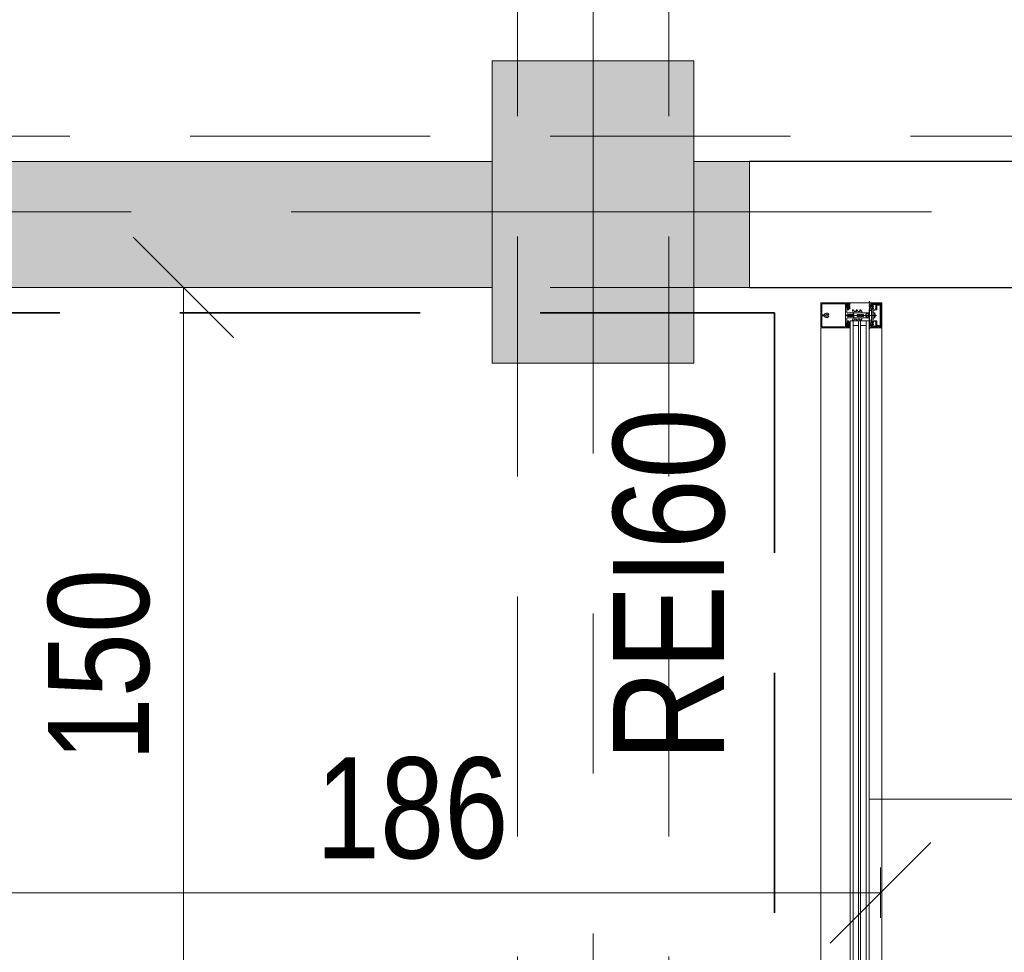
# Model space of a CAD drawing. Header units: centimetres. Extents: x -1434 to 23895, y -8842 to 3590.
# Tile 41 of 75: x 1069 to 1264, y 1701 to 1886. Entities that reach past the tile are written whole.
import ezdxf

# ---------------------------------------------------------------- set-up
doc = ezdxf.new("R2010")
doc.units = ezdxf.units.CM
for name, pattern in [('Hidden', [71.4375, 47.625, -23.8125]), ('Oś', [222.25, 127, -31.75, 31.75, -31.75]), ('Ukryte', [71.438, 47.625, -23.813])]:
    doc.linetypes.add(name, pattern=pattern)
for name, color, linetype, lineweight in [('A-ANNO-DIMS', 211, 'Continuous', 13), ('A-ANNO-DIMS-100', 211, 'Continuous', 13), ('A-DETL', 90, 'Continuous', 9), ('A-DETL-GENF', 92, 'Continuous', 13), ('A-DETL-HDLN', 90, 'Ukryte', 9), ('A-GLAZ-CURT', 52, 'Continuous', 9), ('A-GLAZ-CWMG', 51, 'Continuous', 9), ('A-WALL', 113, 'Continuous', 13), ('A-WALL-IDEN', 211, 'Continuous', 13), ('A-WALL-PATT', 111, 'Continuous', 13), ('G-ANNO-TEXT', 231, 'Continuous', 13), ('S-COLS', 52, 'Continuous', 13), ('S-GRID', 1, 'Continuous', 13)]:
    doc.layers.add(name, color=color, linetype=linetype, lineweight=lineweight)
doc.styles.add('Arial Narrow_1', font='ARIALN.TTF', dxfattribs={"height": 22})
doc.styles.add('Arial Narrow_3', font='ARIALN.TTF', dxfattribs={"height": 20})
doc.dimstyles.new('Diagonal_1_100__0__wewnętrzne', dxfattribs={"dimscale": 30.48, "dimtxt": 20.468619, "dimasz": 0.656168, "dimexe": 0.164042, "dimexo": 0.0625, "dimgap": 0.032808, "dimtad": 1, "dimdec": 0, "dimdsep": 46, "dimtxsty": 'Arial Narrow_3', "dimblk1": 'OBLIQUE', "dimblk2": 'OBLIQUE', "dimsah": 1, "dimcen": 0.09, "dimazin": 0, "dimtfac": 1, "dimtdec": 4, "dimtix": 1, "dimtmove": 0, "dimatfit": 3, "dimfxl": 0.164042, "dimfxlon": 1, "dimtvp": 1, "dimtolj": 1, "dimtzin": 0, "dimarcsym": 2})

# ---------------------------------------------------------------- blocks, each defined once
blk = doc.blocks.new('Schueco_FWS-Glazing1 - SI_38mm_TripGlz 2-2609961-parter niski _-3_30 m_ - stan projektowany Klatka schodowa')
at = {"layer": 'A-GLAZ-CURT'}
for p, q in [((72.65, 0), (-72.65, 0)), ((-72.65, 0), (-72.65, -3.8)), ((72.65, -3.8), (72.65, 0)), ((-72.65, -3.8), (72.65, -3.8))]:
    blk.add_line(p, q, dxfattribs=at)
at = {"layer": 'A-GLAZ-CURT', "lineweight": 13}
for p, q in [((-72.65, -0.6), (72.65, -0.6)), ((-72.65, -1.7), (72.65, -1.7)), ((-71.75, -0.6), (-71.75, -1.7)), ((71.75, -0.6), (71.75, -1.7)), ((-72.65, -2.1), (72.65, -2.1)), ((-72.65, -3.2), (72.65, -3.2)), ((-71.75, -2.1), (-71.75, -3.2)), ((71.75, -2.1), (71.75, -3.2))]:
    blk.add_line(p, q, dxfattribs=at)
blk = doc.blocks.new('Rectangular Mullion - SI_CovCap-20mm_Tran-55mm-2281819-parter niski _-3_30 m_ - stan projektowany Klatka schodowa')
at = {"layer": 'A-DETL-GENF', "lineweight": 9}
for p, q in [((-2.5, 9.45), (-2.5, 7.8)), ((-2.5, 9.39), (-2.5, 4.79)), ((2.37, 9.6), (-2.35, 9.6)), ((-2.29, 9.39), (-2.29, 4.79)), ((-0.12, 8.61), (-0.12, 8.55)), ((-0.12, 8.25), (-0.12, 8.13)), ((-0.1, 8.88), (-0.1, 9.34)), ((0.1, 9.34), (0.1, 8.88)), ((0.12, 8.55), (0.12, 8.61)), ((0.12, 8.13), (0.12, 8.25)), ((2.29, 9.39), (2.29, 4.79)), ((2.5, 7.8), (2.5, 9.45)), ((2.5, 9.39), (2.5, 4.79)), ((-2.35, 3.92), (-2.48, 3.92)), ((-2.09, 4.03), (-2.31, 3.93)), ((-2.26, 4.33), (-2.14, 4.43)), ((-2.22, 4.26), (-2.26, 4.28)), ((-1.9, 3.92), (-2.05, 3.86)), ((-2.04, 4.28), (-1.72, 4.28)), ((-2.02, 4.42), (-2.01, 4.41)), ((-1.98, 4.39), (-1.78, 4.39)), ((-1.72, 4.08), (-1.94, 4.08)), ((-1.74, 4.41), (-1.74, 4.42)), ((-1.67, 4.24), (-1.67, 4.13)), ((-1.62, 4.43), (-1.5, 4.33)), ((-1.5, 4.28), (-1.54, 4.26)), ((-0.5, 4.28), (-0.5, 3.15)), ((-0.21, 3.93), (-0.19, 3.94)), ((-0.19, 3.89), (-0.21, 3.91)), ((-0.18, 3.96), (-0.18, 4.1)), ((-0.08, 4.27), (-0.05, 4.28)), ((0, -1.48), (0, 4.68)), ((0.07, 4.27), (0.05, 4.28)), ((0.17, 3.96), (0.17, 4.1)), ((0.21, 3.93), (0.18, 3.94)), ((0.18, 3.89), (0.21, 3.91)), ((0.5, 3.15), (0.5, 4.28)), ((1.62, 4.43), (1.5, 4.33)), ((1.5, 4.28), (1.54, 4.26)), ((1.67, 4.24), (1.67, 4.13)), ((2.04, 4.28), (1.72, 4.28)), ((1.72, 4.08), (1.94, 4.08)), ((1.74, 4.41), (1.74, 4.42)), ((1.98, 4.39), (1.78, 4.39)), ((1.9, 3.92), (2.05, 3.86)), ((2.02, 4.42), (2.01, 4.41)), ((2.09, 4.03), (2.31, 3.93)), ((2.26, 4.33), (2.14, 4.43)), ((2.22, 4.26), (2.26, 4.28)), ((2.35, 3.92), (2.48, 3.92)), ((-2.37, 3.8), (-2.47, 3.8)), ((-1.8, 3.81), (-1.84, 3.9)), ((-1.7, 3.9), (-1.74, 3.81)), ((-1.58, 3.81), (-1.62, 3.9)), ((-1.48, 3.9), (-1.52, 3.82)), ((-1.35, 3.81), (-1.4, 3.9)), ((-0.78, 2.94), (-1.04, 3.09)), ((-0.78, 2.21), (-1.04, 2.36)), ((-0.91, 3.3), (-0.53, 3.08)), ((-0.91, 2.57), (-0.83, 2.52)), ((-0.75, 2.57), (-0.75, 2.89)), ((-0.75, 1.84), (-0.75, 2.16)), ((-0.5, 3.04), (-0.5, 1.52)), ((-0.45, 3.1), (-0.35, 3.1)), ((0.37, 3.1), (0.45, 3.1)), ((0.5, 3.04), (0.5, 1.52)), ((0.91, 3.3), (0.52, 3.08)), ((0.75, 2.57), (0.75, 2.89)), ((0.75, 1.84), (0.75, 2.16)), ((0.77, 2.94), (1.04, 3.09)), ((0.77, 2.21), (1.04, 2.36)), ((0.91, 2.57), (0.82, 2.52)), ((1.35, 3.81), (1.4, 3.9)), ((1.48, 3.9), (1.52, 3.82)), ((1.58, 3.81), (1.62, 3.9)), ((1.7, 3.9), (1.74, 3.81)), ((1.8, 3.81), (1.84, 3.9)), ((2.37, 3.8), (2.47, 3.8)), ((-0.76, 1.47), (-1.04, 1.63)), ((-0.91, 1.85), (-0.83, 1.8)), ((-0.55, 1.47), (-0.74, 1.47)), ((-0.3, 0.5), (-0.3, 0.28)), ((0.3, 0.5), (0.3, 0.28)), ((0.55, 1.47), (0.74, 1.47)), ((0.76, 1.47), (1.04, 1.63)), ((0.91, 1.85), (0.82, 1.8)), ((-2.6, 0), (-2.69, 0)), ((-2.34, -1.03), (-2.15, -1.46)), ((-2.32, -1.59), (-2.04, -1.59)), ((-2.18, -0.02), (-2.26, -0.17)), ((-2.06, -1.25), (-2.13, -1.09)), ((-2.07, -0.1), (-2.12, -0.02)), ((-2.1, -1.49), (-1.14, -1.49)), ((-1.88, -0.42), (-2.01, -0.42)), ((-2.01, -0.48), (-1.95, -0.48)), ((-1.96, -0.02), (-2, -0.1)), ((-1.98, -0.31), (-1.95, -0.36)), ((-1.98, -0.75), (-1.9, -0.85)), ((-1.34, -1.31), (-1.96, -1.31)), ((-1.85, -0.1), (-1.9, -0.02)), ((-1.84, -0.69), (-1.84, -0.57)), ((-1.83, -0.38), (-1.83, -0.36)), ((-1.74, -0.02), (-1.79, -0.1)), ((-1.79, -0.34), (-1.77, -0.35)), ((-1.79, -0.52), (-1.76, -0.52)), ((-1.67, -0.74), (-1.79, -0.74)), ((-1.74, -0.54), (-1.64, -0.7)), ((-1.72, -0.33), (-1.72, -0.32)), ((-1.72, -0.8), (-1.48, -0.8)), ((-1.63, -0.1), (-1.68, -0.02)), ((-1.67, -0.31), (-1.65, -0.32)), ((-1.6, -0.32), (-1.6, -0.3)), ((-1.52, -0.02), (-1.57, -0.1)), ((-1.56, -0.7), (-1.46, -0.54)), ((-1.55, -0.31), (-1.54, -0.32)), ((-1.41, -0.74), (-1.53, -0.74)), ((-1.49, -0.33), (-1.48, -0.32)), ((-1.41, -0.1), (-1.46, -0.02)), ((-1.44, -0.52), (-1.41, -0.52)), ((-1.43, -0.34), (-1.42, -0.36)), ((-1.38, -0.37), (-1.37, -0.37)), ((-1.36, -0.57), (-1.36, -0.69)), ((-1.3, -0.02), (-1.35, -0.1)), ((-1.3, -0.85), (-1.22, -0.75)), ((-1.25, -0.48), (-1.18, -0.48)), ((-1.2, -0.1), (-1.24, -0.02)), ((-1.07, -0.02), (-1.12, -0.1)), ((-1.09, -1.45), (-0.98, -0.84)), ((-0.95, -0.82), (-0.03, -0.82)), ((0.41, -1.04), (-0.41, -1.04)), ((-0.22, -1.18), (0.23, -1.18)), ((0.02, -0.82), (0.95, -0.82)), ((0.98, -0.84), (1.09, -1.45)), ((1.07, -0.02), (1.12, -0.1)), ((1.14, -1.49), (2.1, -1.49)), ((1.25, -0.48), (1.18, -0.48)), ((1.2, -0.1), (1.24, -0.02)), ((1.3, -0.85), (1.22, -0.75)), ((1.3, -0.02), (1.35, -0.1)), ((1.96, -1.31), (1.34, -1.31)), ((1.36, -0.57), (1.36, -0.69)), ((1.38, -0.37), (1.37, -0.37)), ((1.41, -0.1), (1.46, -0.02)), ((1.44, -0.52), (1.41, -0.52)), ((1.41, -0.74), (1.53, -0.74)), ((1.43, -0.34), (1.42, -0.36)), ((1.56, -0.7), (1.46, -0.54)), ((1.49, -0.33), (1.48, -0.32)), ((1.72, -0.8), (1.48, -0.8)), ((1.52, -0.02), (1.57, -0.1)), ((1.55, -0.31), (1.54, -0.32)), ((1.6, -0.32), (1.6, -0.3)), ((1.63, -0.1), (1.68, -0.02)), ((1.74, -0.54), (1.64, -0.7)), ((1.67, -0.31), (1.65, -0.32)), ((1.67, -0.74), (1.79, -0.74)), ((1.72, -0.33), (1.72, -0.32)), ((1.74, -0.02), (1.79, -0.1)), ((1.79, -0.52), (1.76, -0.52)), ((1.79, -0.34), (1.77, -0.35)), ((1.83, -0.38), (1.83, -0.36)), ((1.84, -0.69), (1.84, -0.57)), ((1.85, -0.1), (1.9, -0.02)), ((1.88, -0.42), (2.01, -0.42)), ((1.98, -0.75), (1.9, -0.85)), ((1.98, -0.31), (1.95, -0.36)), ((2.01, -0.48), (1.95, -0.48)), ((1.96, -0.02), (2, -0.1)), ((2.04, -1.59), (2.32, -1.59)), ((2.13, -1.09), (2.06, -1.25)), ((2.07, -0.1), (2.12, -0.02)), ((2.15, -1.46), (2.34, -1.03)), ((2.18, -0.02), (2.26, -0.17)), ((2.6, 0), (2.69, 0)), ((2.35, -2.5), (-2.35, -2.5)), ((2.13, -2.19), (-2.14, -2.19)), ((-2.13, -2.34), (2.12, -2.34))]:
    blk.add_line(p, q, dxfattribs=at)
at = {"layer": 'A-DETL-GENF', "lineweight": 9, "flags": 128}
for points in [[(-0.15, 9.39), (-2.29, 9.39), (-2.29, 7.8)], [(2.29, 7.8), (2.29, 9.39), (0.15, 9.39)], [(-2.5, 4.9), (-2.5, 4.1), (-2.31, 4.1), (-2.23, 4.18), (-2.23, 4.24), (-2.35, 4.24), (-2.35, 4.47), (-1.91, 4.47)], [(-2.5, 3.94), (-2.5, 4.08), (-2.3, 4.08), (-2.25, 4.07)], [(-2.29, 4.9), (-2.29, 4.7), (2.29, 4.7), (2.29, 4.9)], [(-1.86, 4.47), (-1.41, 4.47), (-1.41, 4.24), (-1.53, 4.24), (-1.53, 4.18), (-1.45, 4.1), (-1.09, 4.1), (-1.09, 4.22), (-1.21, 4.22), (-1.21, 4.43), (-0.65, 4.43)], [(-1.51, 4.07), (-1.46, 4.08), (-1.26, 4.08), (-1.26, 3.89), (-1.3, 3.81)], [(-0.26, 0.58), (0, 0.8), (0, 1.1), (-0.2, 1.1), (-0.2, 1.3), (-0.1, 1.3), (-0.1, 1.46), (-0.2, 1.46), (-0.2, 1.66), (0, 1.66), (0, 1.83), (-0.2, 1.83), (-0.2, 2.03), (-0.1, 2.03), (-0.1, 2.2), (-0.2, 2.2), (-0.2, 2.4), (0, 2.4), (0, 4.3), (0, 2.4), (0.2, 2.4), (0.2, 2.2), (0.1, 2.2), (0.1, 2.03), (0.2, 2.03), (0.2, 1.83), (0, 1.83), (0, 1.66), (0.2, 1.66), (0.2, 1.46), (0.1, 1.46), (0.1, 1.3), (0.2, 1.3), (0.2, 1.1), (0, 1.1), (0, 0.8), (0.26, 0.58)], [(-0.25, 3.2), (-0.25, 3.29), (-0.2, 3.32), (-0.2, 3.44), (-0.25, 3.47), (-0.2, 3.5), (-0.2, 3.62), (-0.25, 3.65), (-0.2, 3.68), (-0.2, 3.8), (-0.25, 3.83), (-0.2, 3.86), (-0.2, 3.98), (-0.25, 4.01), (-0.2, 4.04), (-0.2, 4.16), (-0.25, 4.19), (-0.2, 4.22), (-0.2, 4.25), (-0.09, 4.45)], [(0.09, 4.45), (0.2, 4.25), (0.2, 4.13), (0.25, 4.1), (0.2, 4.07), (0.2, 3.95), (0.25, 3.92), (0.2, 3.89), (0.2, 3.77), (0.25, 3.74), (0.2, 3.71), (0.2, 3.59), (0.25, 3.56), (0.2, 3.53), (0.2, 3.41), (0.25, 3.38), (0.2, 3.35), (0.2, 3.23), (0.25, 3.2)], [(0.65, 4.43), (1.21, 4.43), (1.21, 4.22), (1.09, 4.22), (1.09, 4.1), (1.45, 4.1), (1.53, 4.18), (1.53, 4.24), (1.41, 4.24), (1.41, 4.47), (1.85, 4.47)], [(1.51, 4.07), (1.46, 4.08), (1.26, 4.08), (1.26, 3.89), (1.3, 3.81)], [(1.9, 4.47), (2.35, 4.47), (2.35, 4.24), (2.23, 4.24), (2.23, 4.18), (2.31, 4.1), (2.5, 4.1), (2.5, 4.9)], [(2.5, 3.94), (2.5, 4.08), (2.3, 4.08), (2.25, 4.07)], [(-0.2, 0.11), (-0.2, 0), (-0.5, 0), (-0.5, 3.07), (-0.18, 3.07), (-0.18, 3.88)], [(0.2, 0.11), (0.2, 0), (0.5, 0), (0.5, 3.07), (0.17, 3.07), (0.17, 3.88)], [(-2.5, -2.35), (-2.5, -0.5), (-2.39, -0.5), (-2.27, -0.86)], [(-2.48, -0.21), (-2.48, -0.48), (-2.07, -0.48)], [(-2.34, -1), (-2.34, -1.11), (-2.37, -1.22), (-2.37, -1.54)], [(-1.99, -1.64), (-1.99, -1.99), (-2.12, -1.99), (-2.12, -1.72), (-2.37, -1.72), (-2.37, -2.35), (2.37, -2.35), (2.37, -1.72), (2.12, -1.72), (2.12, -1.99), (1.99, -1.99), (1.99, -1.64)], [(-2.06, -0.93), (-2.14, -0.64), (-1.95, -0.64), (-1.95, -0.58), (-2.03, -0.5), (-2.35, -0.5), (-2.25, -0.87)], [(-2.18, -2.14), (-2.18, -1.78), (-2.32, -1.78), (-2.32, -2.14)], [(-1.92, -0.67), (-1.92, -0.68), (-1.97, -0.71)], [(-1.2, -0.42), (-1.32, -0.42), (-1.32, -0.39), (-1.19, -0.41)], [(-1.23, -0.71), (-1.28, -0.68), (-1.28, -0.67)], [(1.24, -1.23), (1.14, -0.64), (1.25, -0.64), (1.25, -0.58), (1.17, -0.5), (-1.17, -0.5), (-1.25, -0.58), (-1.25, -0.64), (-1.14, -0.64), (-1.24, -1.23)], [(-1.12, -0.48), (-0.98, -0.48), (-0.98, -0.09), (-1.02, -0.02)], [(0.52, -0.97), (0.54, -0.82), (-0.54, -0.82), (-0.52, -0.97)], [(1.12, -0.48), (0.98, -0.48), (0.98, -0.09), (1.02, -0.02)], [(1.2, -0.42), (1.32, -0.42), (1.32, -0.39), (1.19, -0.41)], [(1.23, -0.71), (1.28, -0.68), (1.28, -0.67)], [(1.92, -0.67), (1.92, -0.68), (1.97, -0.71)], [(2.25, -0.87), (2.35, -0.5), (2.03, -0.5), (1.95, -0.58), (1.95, -0.64), (2.14, -0.64), (2.06, -0.93)], [(2.48, -0.21), (2.48, -0.48), (2.07, -0.48)], [(2.33, -2.14), (2.33, -1.78), (2.19, -1.78), (2.19, -2.14)], [(2.27, -0.86), (2.39, -0.5), (2.5, -0.5), (2.5, -2.35)], [(2.37, -1.54), (2.37, -1.22), (2.34, -1.11), (2.34, -1)]]:
    blk.add_lwpolyline(points, dxfattribs=at)
for points in [[(0.97, 0), (-0.97, 0), (-0.97, -0.04), (0.97, -0.04)], [(0.97, -0.04), (-0.97, -0.04), (-0.97, -0.49), (0.97, -0.49)]]:
    blk.add_lwpolyline(points, close=True, dxfattribs=at)
at = {"layer": 'A-DETL-GENF', "lineweight": 9}
for centre, radius, start, end in [((-2.35, 9.45), 0.15, 90.0003, 179.9997), ((0, 8.4), 0.45, 107.4982, 231.0552), ((-0.22, 8.13), 0.1, 231.0552, 0), ((0, 8.4), 0.21, 143.7768, 216.2232), ((-0.15, 8.55), 0.03, 229.6807, 0), ((-0.15, 8.25), 0.03, 0, 130.3193), ((-0.15, 9.34), 0.05, 0.0077, 89.9923), ((-0.15, 8.88), 0.05, 287.4982, 0), ((0, 8.4), 0.24, 60, 120), ((0.15, 9.34), 0.05, 89.9791, 180.0209), ((0.15, 8.88), 0.05, 180, 252.583), ((0.15, 8.55), 0.03, 180, 310.3193), ((0.15, 8.25), 0.03, 49.6807, 180), ((0.22, 8.13), 0.1, 180, 308.9448), ((0, 8.4), 0.45, 308.9448, 72.583), ((0, 8.4), 0.21, 323.7768, 36.2232), ((2.35, 9.45), 0.15, 0.1055, 83.878), ((-2.48, 3.94), 0.02, 180.0007, 269.9993), ((-2.43, 4.82), 0.933, 269.587, 293.0035), ((-2.35, 4.02), 0.1, 270.0001, 294), ((-2.24, 4.3), 0.03, 128.5798, 239.9915), ((-2.24, 4.1), 0.03, 255.4027, 14.3746), ((-2.23, 4.24), 0.02, 346.6587, 60.0171), ((-1.94, 4.17), 0.277, 166.6587, 194.3746), ((-2.08, 4.37), 0.08, 38.8475, 129.685), ((-2.04, 4.23), 0.0496, 92.7559, 159.6878), ((-1.94, 4.23), 0.148, 172.4164, 270.2404), ((-2.07, 3.99), 0.0337, 293.0035, 114), ((-1.98, 4.44), 0.05, 218.8475, 270), ((-1.88, 4.46), 0.0255, 12.35, 167.65), ((-1.89, 3.87), 0.05, 30.069, 110.536), ((-1.78, 4.44), 0.05, 270, 321.1528), ((-1.67, 4.37), 0.08, 50.315, 141.1528), ((-1.72, 4.23), 0.0499, 9.2263, 86.9893), ((-1.72, 4.13), 0.0502, 273.3323, 359.7322), ((-1.66, 3.88), 0.0402, 27.7922, 152.3701), ((-1.53, 4.24), 0.02, 119.9847, 193.341), ((-1.82, 4.17), 0.277, 345.6254, 13.341), ((-1.52, 4.1), 0.03, 165.6254, 284.5942), ((-1.52, 4.3), 0.03, 300.0085, 51.4202), ((-1.44, 3.88), 0.0414, 28.176, 151.824), ((-0.65, 4.28), 0.15, 359.9706, 90.0294), ((-0.21, 3.92), 0.01, 120.0303, 239.9802), ((-0.2, 3.96), 0.02, 300.0303, 360), ((0.02, 4.1), 0.2, 120, 180), ((0, 4.4), 0.1, 28.7984, 151.2016), ((0, 4.2), 0.1, 90, 120), ((0, 4.2), 0.1, 60, 90), ((-0.03, 4.1), 0.2, 360, 60), ((0.19, 3.96), 0.02, 180, 239.9697), ((0.2, 3.92), 0.01, 300.0198, 59.9697), ((0.65, 4.28), 0.15, 89.9706, 180.0294), ((1.44, 3.88), 0.0414, 28.176, 151.824), ((1.52, 4.3), 0.03, 128.5798, 239.9915), ((1.52, 4.1), 0.03, 255.4058, 14.3746), ((1.53, 4.24), 0.02, 346.659, 60.0153), ((1.82, 4.17), 0.277, 166.659, 194.3746), ((1.67, 4.37), 0.08, 38.8472, 129.685), ((1.66, 3.88), 0.0402, 27.6299, 152.2078), ((1.72, 4.23), 0.0499, 93.0107, 170.7737), ((1.72, 4.13), 0.0502, 180.2678, 266.6677), ((1.78, 4.44), 0.05, 218.8472, 270), ((1.89, 3.87), 0.05, 69.464, 149.931), ((1.88, 4.46), 0.0255, 12.35, 167.65), ((1.94, 4.23), 0.148, 269.7596, 7.5836), ((1.98, 4.44), 0.05, 270, 321.1525), ((2.08, 4.37), 0.08, 50.315, 141.1525), ((2.04, 4.23), 0.0496, 20.3122, 87.2441), ((2.07, 3.99), 0.0337, 66, 246.9965), ((2.43, 4.82), 0.933, 246.9965, 270.413), ((2.23, 4.24), 0.02, 119.9829, 193.3413), ((1.94, 4.17), 0.277, 345.6254, 13.3413), ((2.24, 4.1), 0.03, 165.6254, 284.5973), ((2.24, 4.3), 0.03, 300.0085, 51.4202), ((2.35, 4.02), 0.1, 246, 269.9999), ((2.48, 3.94), 0.02, 270.0007, 359.9993), ((-2.43, 3.83), 0.059, 88.5974, 194.6036), ((-2.47, 3.82), 0.02, 194.6036, 270), ((-2.4, 4.8), 0.997, 271.4989, 290.69), ((-1.77, 3.83), 0.03, 210.0871, 329.9129), ((-1.55, 3.83), 0.0299, 210.122, 335.064), ((-1.33, 3.83), 0.0301, 210.1258, 329.8742), ((-0.98, 3.2), 0.125, 60, 240), ((-0.98, 2.47), 0.125, 60, 240), ((-0.8, 2.57), 0.05, 240, 360), ((-0.8, 2.89), 0.05, 360, 60), ((-0.8, 2.16), 0.05, 360, 60), ((-0.55, 3.04), 0.05, 360, 60), ((-0.45, 3.15), 0.05, 179.9899, 270.0101), ((-0.35, 3.2), 0.0999, 269.9704, 0.0296), ((-0.2, 3.88), 0.02, 360, 59.9802), ((0.19, 3.88), 0.02, 120.0198, 180), ((0.37, 3.23), 0.126, 191.5693, 265.5931), ((0.45, 3.15), 0.05, 270.9313, 359.9852), ((0.55, 3.04), 0.05, 120, 180), ((0.8, 2.89), 0.05, 120, 180), ((0.8, 2.57), 0.05, 180, 300), ((0.8, 2.16), 0.05, 120, 180), ((0.97, 3.2), 0.125, 300, 120), ((0.97, 2.47), 0.125, 300, 120), ((1.33, 3.83), 0.0301, 210.1258, 329.8742), ((1.55, 3.83), 0.0299, 204.936, 329.878), ((1.77, 3.83), 0.03, 210.0871, 329.9129), ((2.4, 4.8), 0.997, 249.31, 268.5011), ((2.43, 3.83), 0.059, 345.3964, 91.4026), ((2.47, 3.82), 0.02, 270, 345.3964), ((-0.98, 1.74), 0.125, 60, 240), ((-0.8, 1.84), 0.05, 240, 360), ((-0.74, 1.52), 0.05, 240, 270), ((-0.55, 1.52), 0.05, 270, 360), ((-0.2, 0.5), 0.1, 130, 180), ((-0.2, 0.28), 0.1, 180, 240), ((-0.3, 0.11), 0.1, 360, 60), ((0.3, 0.11), 0.1, 120, 180), ((0.2, 0.28), 0.1, 300, 360), ((0.2, 0.5), 0.1, 0, 50), ((0.55, 1.52), 0.05, 180, 270), ((0.74, 1.52), 0.05, 270, 300), ((0.8, 1.84), 0.05, 180, 300), ((0.97, 1.74), 0.125, 300, 120), ((-2.69, -0.03), 0.03, 89.9022, 261.6433), ((-2.73, -0.34), 0.286, 27.5921, 81.6433), ((-2.6, -0.2), 0.2, 80.4545, 89.9022), ((-2.61, -0.29), 0.291, 25.3637, 80.4545), ((-2.32, -1.54), 0.0512, 180.5709, 268.6482), ((-2.31, -0.14), 0.05, 205.3637, 330.1649), ((-2.29, -1.01), 0.06, 98.4417, 205), ((-2.27, -1), 0.07, 120.0064, 180), ((-2.34, -0.88), 0.07, 300.0064, 18), ((-2.31, -0.89), 0.06, 278.4417, 15), ((-2.15, -0.03), 0.03, 30.7154, 150.1649), ((-2.1, -1.44), 0.05, 205, 270), ((-2.08, -1.06), 0.06, 108.8192, 205), ((-2.12, -0.95), 0.06, 288.8192, 15), ((-2.04, -0.08), 0.0417, 215.132, 324.868), ((-2.01, -0.35), 0.065, 90, 270), ((-2.04, -0.48), 0.03, 0, 180), ((-1.96, -1.21), 0.1, 205, 270), ((-2.04, -1.64), 0.05, 0, 90.0001), ((-2.01, -0.33), 0.04, 29.9937, 90), ((-1.95, -0.73), 0.03, 120.0049, 219.9897), ((-1.93, -0.03), 0.03, 30.5887, 149.5346), ((-1.86, -0.31), 0.1, 210.0023, 269.1728), ((-1.95, -0.51), 0.03, 0.0185, 89.0948), ((-1.62, -0.59), 0.314, 165.4979, 194.5021), ((-1.84, -0.8), 0.08, 219.9967, 337.3844), ((-1.88, -0.37), 0.05, 270, 305.0779), ((-1.86, -0.37), 0.0339, 269.1783, 356.9975), ((-1.82, -0.08), 0.0415, 215.012, 324.988), ((-1.6, -0.77), 0.44, 54.1588, 125.0779), ((-1.79, -0.57), 0.05, 89.9897, 180.0103), ((-1.79, -0.69), 0.05, 179.9899, 270.0101), ((-1.8, -0.36), 0.0272, 60.011, 176.9853), ((-1.75, -0.32), 0.0316, 240.007, 341.9967), ((-1.76, -0.55), 0.03, 29.9936, 90.0121), ((-1.72, -0.85), 0.05, 90.0003, 157.3776), ((-1.71, -0.03), 0.03, 30.1448, 149.5346), ((-1.69, -0.33), 0.03, 45.0005, 162.0009), ((-1.67, -0.71), 0.03, 269.9936, 30.0024), ((-1.63, -0.3), 0.0316, 224.991, 327.0104), ((-1.6, -0.08), 0.043, 217.8436, 323.8234), ((-1.57, -0.32), 0.03, 30.0003, 146.9985), ((-1.53, -0.71), 0.03, 150.0027, 270.0013), ((-1.51, -0.31), 0.0316, 210.0026, 311.9974), ((-1.49, -0.03), 0.03, 30.3449, 149.5346), ((-1.46, -0.34), 0.03, 14.9955, 132.0028), ((-1.48, -0.85), 0.05, 22.6209, 90.0012), ((-1.44, -0.55), 0.03, 89.9893, 150.005), ((-1.36, -0.8), 0.08, 202.6228, 319.9969), ((-1.39, -0.35), 0.03, 195.0015, 296.9968), ((-1.38, -0.08), 0.0419, 215.4665, 324.6999), ((-1.41, -0.57), 0.05, 0.009, 89.991), ((-1.41, -0.69), 0.05, 270.0092, 359.9908), ((-1.35, -0.39), 0.03, 0.0112, 116.991), ((-1.32, -0.39), 0.03, 234.1588, 270), ((-1.34, -1.21), 0.1, 270, 350), ((-1.27, -0.03), 0.03, 30.3446, 149.7685), ((-1.25, -0.51), 0.03, 90, 193.1975), ((-1.58, -0.59), 0.314, 345.517, 13.1975), ((-1.24, -0.73), 0.03, 319.9887, 60.0017), ((-1.16, -0.08), 0.0416, 206.9541, 331.568), ((-1.2, -0.45), 0.033, 305.0901, 90), ((-1.19, -0.46), 0.05, 7.1737, 90.0088), ((-1.12, -0.45), 0.03, 187.1885, 269.997), ((-1.14, -1.44), 0.05, 270, 350), ((-1.05, -0.03), 0.03, 29.7965, 150.132), ((-0.95, -0.85), 0.03, 90, 170), ((-0.31, -0.92), 0.22, 193.9707, 242.728), ((0, -0.29), 0.921, 243.7078, 255.8284), ((0, -0.82), 0.0256, 12.6804, 167.3196), ((0, -0.29), 0.92, 284.1683, 296.293), ((0.31, -0.92), 0.22, 297.2746, 346.0268), ((0.95, -0.85), 0.03, 10, 90), ((1.05, -0.03), 0.03, 29.868, 150.2035), ((1.14, -1.44), 0.05, 190, 270), ((1.16, -0.08), 0.0416, 208.432, 333.0459), ((1.12, -0.45), 0.03, 270.003, 352.8115), ((1.19, -0.46), 0.05, 89.9912, 172.8263), ((1.2, -0.45), 0.033, 90, 234.9099), ((1.24, -0.73), 0.03, 119.9983, 220.0113), ((1.27, -0.03), 0.03, 30.2315, 149.6554), ((1.34, -1.21), 0.1, 190, 270), ((1.25, -0.51), 0.03, 346.8025, 90), ((1.58, -0.59), 0.314, 166.8025, 194.483), ((1.36, -0.8), 0.08, 220.0031, 337.3772), ((1.35, -0.39), 0.03, 63.009, 179.9888), ((1.32, -0.39), 0.03, 270, 305.8412), ((1.6, -0.77), 0.44, 54.9221, 125.8412), ((1.38, -0.08), 0.0419, 215.3001, 324.5335), ((1.41, -0.57), 0.05, 90.009, 179.991), ((1.41, -0.69), 0.05, 180.0092, 269.9908), ((1.39, -0.35), 0.03, 243.0032, 344.9985), ((1.46, -0.34), 0.03, 47.9972, 165.0045), ((1.44, -0.55), 0.03, 29.995, 90.0107), ((1.48, -0.85), 0.05, 89.9988, 157.3791), ((1.49, -0.03), 0.03, 30.4654, 149.6551), ((1.51, -0.31), 0.0316, 228.0026, 329.9974), ((1.53, -0.71), 0.03, 269.9987, 29.9973), ((1.57, -0.32), 0.03, 33.0015, 149.9997), ((1.6, -0.08), 0.043, 216.1766, 322.1564), ((1.63, -0.3), 0.0316, 212.9896, 315.009), ((1.67, -0.71), 0.03, 149.9976, 270.0064), ((1.69, -0.33), 0.03, 17.9991, 134.9995), ((1.71, -0.03), 0.03, 30.4654, 149.8552), ((1.75, -0.32), 0.0316, 198.0033, 299.993), ((1.72, -0.85), 0.05, 22.6224, 89.9997), ((1.76, -0.55), 0.03, 89.9879, 150.0064), ((1.84, -0.8), 0.08, 202.6156, 320.0033), ((1.82, -0.08), 0.0415, 215.012, 324.988), ((1.8, -0.36), 0.0272, 3.0147, 119.989), ((1.79, -0.57), 0.05, 359.9897, 90.0103), ((1.79, -0.69), 0.05, 269.9899, 0.0101), ((1.86, -0.37), 0.0339, 183.0025, 270.8217), ((1.88, -0.37), 0.05, 234.9221, 270), ((1.86, -0.31), 0.1, 270.8272, 329.9977), ((1.93, -0.03), 0.03, 30.4654, 149.4113), ((1.95, -0.51), 0.03, 90.9052, 179.9815), ((1.62, -0.59), 0.314, 345.4979, 14.5021), ((1.96, -1.21), 0.1, 270, 335), ((1.95, -0.73), 0.03, 320.0103, 59.9951), ((2.01, -0.33), 0.04, 90, 150.0063), ((2.04, -1.64), 0.05, 89.9981, 180.0017), ((2.04, -0.08), 0.0417, 215.132, 324.868), ((2.01, -0.35), 0.065, 270, 90), ((2.04, -0.48), 0.03, 0, 180), ((2.12, -0.95), 0.06, 165, 251.1808), ((2.08, -1.06), 0.06, 335, 71.1808), ((2.1, -1.44), 0.05, 270, 335), ((2.15, -0.03), 0.03, 29.8351, 149.2846), ((2.31, -0.89), 0.06, 165, 261.5583), ((2.31, -0.14), 0.05, 209.8351, 334.6363), ((2.34, -0.88), 0.07, 162, 239.9983), ((2.27, -1), 0.07, 0, 59.9983), ((2.29, -1.01), 0.06, 335, 81.5583), ((2.32, -1.54), 0.0498, 269.8262, 0.1735), ((2.61, -0.29), 0.291, 99.5455, 154.6363), ((2.73, -0.34), 0.286, 98.3567, 152.4079), ((2.6, -0.2), 0.2, 90.0978, 99.5455), ((2.69, -0.03), 0.03, 278.3567, 90.0978), ((-2.35, -2.35), 0.15, 179.9938, 270.0062), ((-2.13, -2.14), 0.2, 179.9718, 270.0352), ((-2.14, -2.14), 0.0499, 179.8796, 270.0225), ((2.12, -2.14), 0.2, 270.0295, 359.9723), ((2.13, -2.14), 0.0501, 270.0875, 359.9336), ((2.35, -2.35), 0.15, 270.0494, 359.9506)]:
    blk.add_arc(centre, radius, start, end, dxfattribs=at)
blk = doc.blocks.new('Rectangular Mullion - Schueco_FWS-50-SI_Tran_CovCap-20mm_Tran-55mm-2293445-parter niski _-3_30 m_ - stan projektowany Klatka schodowa')
at = {"layer": 'A-GLAZ-CWMG'}
for p, q in [((-561.67, 1830.32), (-557.87, 1830.32)), ((-567.47, 1825.32), (-567.47, 1682.83)), ((-557.86, 1682.83), (-557.86, 1825.32)), ((-555.37, 1682.83), (-555.37, 1825.32))]:
    blk.add_line(p, q, dxfattribs=at)
blk = doc.blocks.new('DIMBLOCK20-parter niski _-3_30 m_ - stan projektowany Klatka schodowa')
at = {"layer": 'A-ANNO-DIMS-100'}
for p, q in [((1053.36, 1713.28), (1063.36, 1723.28)), ((1239.36, 1713.28), (1249.36, 1723.28)), ((1053.36, 1718.28), (1053.36, 1708.28)), ((1053.36, 1713.28), (1053.36, 1718.28)), ((1239.36, 1708.28), (1239.36, 1718.28)), ((1053.36, 1713.28), (1043.36, 1703.28)), ((1053.36, 1713.28), (1239.36, 1713.28)), ((1239.36, 1713.28), (1229.36, 1703.28)), ((1239.36, 1713.28), (1239.36, 1708.28))]:
    blk.add_line(p, q, dxfattribs=at)
at = {"layer": 'A-ANNO-DIMS-100', "color": 0, "insert": (1127.36, 1740.13), "char_height": 20, "width": 45.6158, "attachment_point": 1, "line_spacing_factor": 0.974696, "style": 'Arial Narrow_3'}
blk.add_mtext('186', dxfattribs=at)
blk = doc.blocks.new('_Oblique')
at = {"color": 0, "linetype": 'ByBlock', "lineweight": -2}
blk.add_line((-0.5, -0.5), (0.5, 0.5), dxfattribs=at)
blk = doc.blocks.new('DIMBLOCK25-parter niski _-3_30 m_ - stan projektowany Klatka schodowa')
at = {"layer": 'A-ANNO-DIMS-100'}
for p, q in [((1101.13, 1833.33), (1091.13, 1843.33)), ((1096.13, 1833.33), (1106.13, 1833.33)), ((1101.13, 1833.33), (1096.13, 1833.33)), ((1101.13, 1683.33), (1101.13, 1833.33)), ((1101.13, 1833.33), (1111.13, 1823.33)), ((1101.13, 1683.33), (1091.13, 1693.33)), ((1096.13, 1683.33), (1106.13, 1683.33)), ((1101.13, 1683.33), (1096.13, 1683.33)), ((1101.13, 1683.33), (1111.13, 1673.33))]:
    blk.add_line(p, q, dxfattribs=at)
at = {"layer": 'A-ANNO-DIMS-100', "color": 0, "insert": (1074.28, 1739.32), "char_height": 20, "width": 45.6158, "attachment_point": 1, "rotation": 90, "line_spacing_factor": 0.974696, "style": 'Arial Narrow_3'}
blk.add_mtext('150', dxfattribs=at)

msp = doc.modelspace()

# ---------------------------------------------------------------- hatches: boundary and pattern name
at = {"layer": 'A-WALL-PATT', "lineweight": 5}
msp.add_hatch(color=9, dxfattribs=at).paths.add_polyline_path([(602.36, 1833.33), (1110.42, 1833.33), (1110.42, 1858.33), (602.36, 1858.33), (602.36, 1845.49)], flags=0)
h = msp.add_hatch(color=9, dxfattribs=at)
h.paths.add_polyline_path([(1452.61, 1833.33), (1452.61, 1858.33), (1283.36, 1858.33), (1283.36, 1833.33), (1303.31, 1833.33)], flags=0)
h.paths.add_polyline_path([(1110.42, 1833.33), (1162.36, 1833.33), (1162.36, 1858.33), (1110.42, 1858.33)], flags=0)
h.paths.add_polyline_path([(1202.36, 1833.33), (1213.36, 1833.33), (1213.36, 1858.33), (1202.36, 1858.33)], flags=0)
at = {"layer": 'S-COLS', "lineweight": 5}
msp.add_hatch(color=9, dxfattribs=at).paths.add_polyline_path([(1162.36, 1818.33), (1202.36, 1818.33), (1202.36, 1878.33), (1162.36, 1878.33), (1162.36, 1821.31)], flags=0)

# ---------------------------------------------------------------- linework, layer by layer
at = {"layer": 'A-DETL', "linetype": 'Hidden', "lineweight": 35}
for p, q in [((600.36, 1828.33), (1218.36, 1828.33)), ((1218.36, 1828.33), (1218.36, 1388.83))]:
    msp.add_line(p, q, dxfattribs=at)
at = {"layer": 'A-DETL-HDLN'}
for p, q in [((1167.36, 1224.36), (1167.36, 2020.29)), ((1197.36, 1224.36), (1197.36, 2020.29)), ((602.36, 1863.33), (1452.61, 1863.33)), ((602.36, 1833.33), (1452.61, 1833.33))]:
    msp.add_line(p, q, dxfattribs=at)
at = {"layer": 'A-WALL', "lineweight": 9}
for p, q in [((1162.36, 1858.33), (602.36, 1858.33)), ((1202.36, 1858.33), (1213.36, 1858.33)), ((602.36, 1833.33), (1162.36, 1833.33)), ((1202.36, 1833.33), (1213.36, 1833.33))]:
    msp.add_line(p, q, dxfattribs=at)
at = {"layer": 'A-WALL'}
for p, q in [((1162.36, 1833.33), (1162.36, 1858.33)), ((1202.36, 1858.33), (1202.36, 1833.33)), ((1213.36, 1833.33), (1213.36, 1858.33))]:
    msp.add_line(p, q, dxfattribs=at)
at = {"layer": 'A-WALL', "color": 7, "lineweight": 25}
for p, q in [((1283.36, 1858.33), (1213.36, 1858.33)), ((1213.36, 1833.33), (1283.36, 1833.33))]:
    msp.add_line(p, q, dxfattribs=at)
at = {"layer": 'A-WALL-IDEN'}
msp.add_line((1237.11, 1731.84), (1273.45, 1731.84), dxfattribs=at)
at = {"layer": 'S-COLS', "lineweight": 9}
for p, q in [((1202.36, 1878.33), (1162.36, 1878.33)), ((1162.36, 1878.33), (1162.36, 1858.33)), ((1202.36, 1858.33), (1202.36, 1878.33)), ((1162.36, 1858.33), (1162.36, 1833.33)), ((1202.36, 1833.33), (1202.36, 1858.33)), ((1162.36, 1833.33), (1162.36, 1818.33)), ((1202.36, 1818.33), (1202.36, 1833.33)), ((1162.36, 1818.33), (1202.36, 1818.33))]:
    msp.add_line(p, q, dxfattribs=at)
at = {"layer": 'S-GRID', "linetype": 'Oś'}
for p, q in [((1182.36, 2149.67), (1182.36, 1110.83)), ((1471.74, 1848.33), (426.22, 1848.33))]:
    msp.add_line(p, q, dxfattribs=at)

# ---------------------------------------------------------------- block references
at = {"layer": 'A-GLAZ-CURT', "rotation": 270.0000000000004}
msp.add_blockref('Schueco_FWS-Glazing1 - SI_38mm_TripGlz 2-2609961-parter niski _-3_30 m_ - stan projektowany Klatka schodowa', (1237.11, 1754.07), dxfattribs=at)
at = {"layer": 'A-GLAZ-CWMG', "extrusion": (0, 0, -1), "rotation": 269.9999999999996}
msp.add_blockref('Rectangular Mullion - SI_CovCap-20mm_Tran-55mm-2281819-parter niski _-3_30 m_ - stan projektowany Klatka schodowa', (-1237.11, 1827.82), dxfattribs=at)
at = {"layer": 'A-GLAZ-CWMG'}
msp.add_blockref('Rectangular Mullion - Schueco_FWS-50-SI_Tran_CovCap-20mm_Tran-55mm-2293445-parter niski _-3_30 m_ - stan projektowany Klatka schodowa', (1794.99, 0), dxfattribs=at)

# ---------------------------------------------------------------- texts
at = {"layer": 'G-ANNO-TEXT', "color": 1, "insert": (1186.33, 1739.36), "char_height": 22, "width": 70.195, "attachment_point": 1, "rotation": 90, "line_spacing_factor": 0.949189, "style": 'Arial Narrow_1'}
msp.add_mtext('\\pxt5.77273,11.54545,17.31818,23.09091,28.86364,34.63636,40.40909,46.18182,51.95455,57.72727,63.5,69.27273,75.04545,80.81818,86.59091,92.36364,98.13636,103.90909,109.68182,115.45455,121.22727,127,132.77273,138.54545,144.31818,150.09091,155.86364,161.63636,167.40909,173.18182,178.95455,184.72727;{REI60}', dxfattribs=at)

# ---------------------------------------------------------------- dimensions: what is measured, and where the dimension line sits
at = {"layer": 'A-ANNO-DIMS'}
dim = msp.add_linear_dim(base=(1101.13, 1833.33), p1=(1096.13, 1683.33), p2=(1096.13, 1833.33), angle=90, dimstyle='Diagonal_1_100__0__wewnętrzne', override={"dimpost": '<>', "dimfxl": 150}, dxfattribs=at)
dim.commit()
dim.dimension.update_dxf_attribs({"geometry": 'DIMBLOCK25-parter niski _-3_30 m_ - stan projektowany Klatka schodowa', "text_midpoint": (1089.92, 1758.33)})
dim = msp.add_linear_dim(base=(1239.36, 1713.28), p1=(1053.36, 1718.28), p2=(1239.36, 1708.28), dimstyle='Diagonal_1_100__0__wewnętrzne', override={"dimpost": '<>', "dimfxl": 186.268623}, dxfattribs=at)
dim.commit()
dim.dimension.update_dxf_attribs({"geometry": 'DIMBLOCK20-parter niski _-3_30 m_ - stan projektowany Klatka schodowa', "text_midpoint": (1146.36, 1724.49)})

doc.saveas('drawing.dxf')
